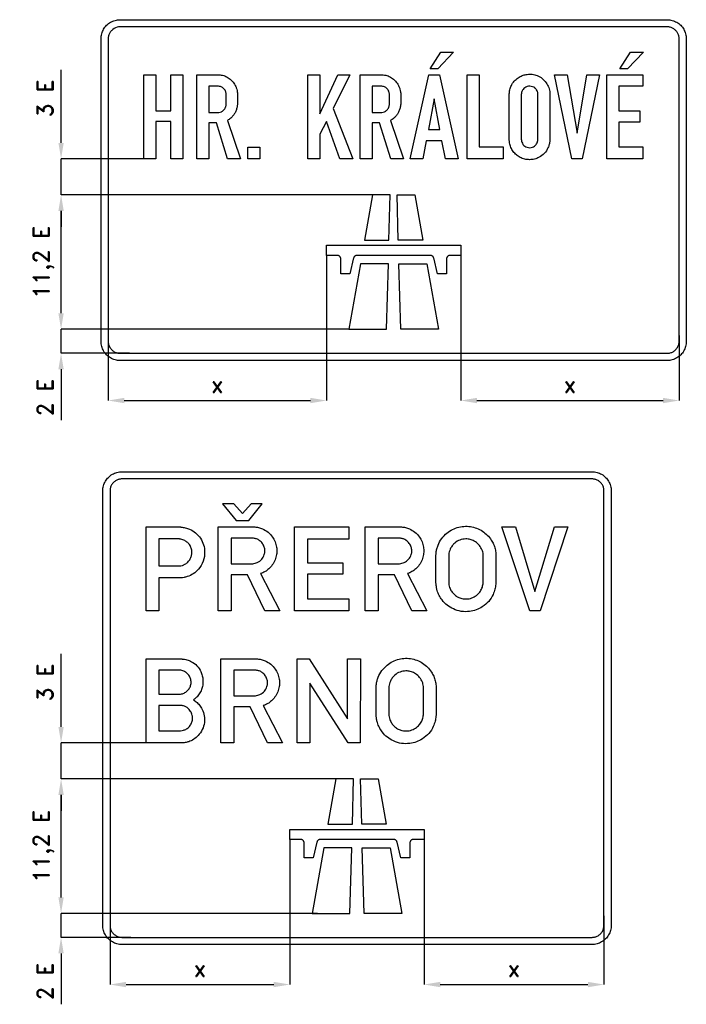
# Model space of a CAD drawing. Header units: millimetres. Extents: x 4784 to 17204, y -492 to 5860.
# Tile 4 of 5: x 9591 to 12091, y 2168 to 5860. Entities that reach past the tile are written whole.
import ezdxf

# ---------------------------------------------------------------- set-up
doc = ezdxf.new("R2010")
doc.units = ezdxf.units.MM
doc.header["$LTSCALE"] = 5
doc.layers.add('Kóty', color=2, linetype='Continuous')
doc.layers.add('Značka', color=7, linetype='Continuous')
doc.styles.get("Standard").update_dxf_attribs({"font": 'romand.shx', "height": 60})
doc.dimstyles.get("Standard").update_dxf_attribs({"dimtxt": 60, "dimasz": 60, "dimexe": 0.18, "dimexo": 0.0625, "dimgap": 30, "dimtad": 1, "dimdec": 0, "dimzin": 0, "dimdsep": 46, "dimtxsty": 'Standard', "dimcen": 0.09, "dimadec": 0, "dimazin": 0, "dimtfac": 1, "dimtdec": 0, "dimtofl": 0, "dimtmove": 0, "dimatfit": 3, "dimfxl": 1, "dimtolj": 1, "dimtzin": 0, "dimarcsym": 0})

# ---------------------------------------------------------------- blocks, each defined once
blk = doc.blocks.new('*D8')
at = {"layer": 'Defpoints', "color": 0, "transparency": 16777216}
for p in [(10741.5, 4976.2), (9923, 4675.8), (10741.5, 4432)]:
    blk.add_point(p, dxfattribs=at)
at = {"layer": 'Kóty', "color": 0, "lineweight": -2, "transparency": 16777216}
for p, q in [((10741.5, 4976.1), (10741.5, 4431.8)), ((9923, 4675.7), (9923, 4431.8)), ((9983, 4432), (10681.5, 4432))]:
    blk.add_line(p, q, dxfattribs=at)
at = {"layer": 'Kóty', "color": 0, "transparency": 16777216}
for points in [[(9983, 4442), (9983, 4422), (9923, 4432)], [(10681.5, 4442), (10681.5, 4422), (10741.5, 4432)]]:
    blk.add_solid(points, dxfattribs=at)
at = {"layer": 'Kóty', "color": 0, "transparency": 16777216, "insert": (10332.2, 4492), "char_height": 60, "attachment_point": 5}
blk.add_mtext('\\A1;x', dxfattribs=at)
blk = doc.blocks.new('*D9')
at = {"layer": 'Defpoints', "color": 0, "transparency": 16777216}
for p in [(11245.5, 4976.2), (12064, 4675.6), (12064, 4432)]:
    blk.add_point(p, dxfattribs=at)
at = {"layer": 'Kóty', "color": 0, "lineweight": -2, "transparency": 16777216}
for p, q in [((11245.5, 4976.1), (11245.5, 4431.8)), ((12064, 4675.5), (12064, 4431.8)), ((11305.5, 4432), (12004, 4432))]:
    blk.add_line(p, q, dxfattribs=at)
at = {"layer": 'Kóty', "color": 0, "transparency": 16777216}
for points in [[(11305.5, 4442), (11305.5, 4422), (11245.5, 4432)], [(12004, 4442), (12004, 4422), (12064, 4432)]]:
    blk.add_solid(points, dxfattribs=at)
at = {"layer": 'Kóty', "color": 0, "transparency": 16777216, "insert": (11654.8, 4492), "char_height": 60, "attachment_point": 5}
blk.add_mtext('\\A1;x', dxfattribs=at)
blk = doc.blocks.new('*D10')
at = {"layer": 'Defpoints', "color": 0, "transparency": 16777216}
for p in [(10604, 2786.2), (9929.8, 2480.2), (10604, 2242)]:
    blk.add_point(p, dxfattribs=at)
at = {"layer": 'Kóty', "color": 0, "lineweight": -2, "transparency": 16777216}
for p, q in [((10604, 2786.1), (10604, 2241.8)), ((9929.8, 2480.1), (9929.8, 2241.8)), ((9989.8, 2242), (10544, 2242))]:
    blk.add_line(p, q, dxfattribs=at)
at = {"layer": 'Kóty', "color": 0, "transparency": 16777216}
for points in [[(9989.8, 2252), (9989.8, 2232), (9929.8, 2242)], [(10544, 2252), (10544, 2232), (10604, 2242)]]:
    blk.add_solid(points, dxfattribs=at)
at = {"layer": 'Kóty', "color": 0, "transparency": 16777216, "insert": (10266.9, 2302), "char_height": 60, "attachment_point": 5}
blk.add_mtext('\\A1;x', dxfattribs=at)
blk = doc.blocks.new('*D11')
at = {"layer": 'Defpoints', "color": 0, "transparency": 16777216}
for p in [(11108, 2786.2), (11782.2, 2499.3), (11782.2, 2242)]:
    blk.add_point(p, dxfattribs=at)
at = {"layer": 'Kóty', "color": 0, "lineweight": -2, "transparency": 16777216}
for p, q in [((11108, 2786.1), (11108, 2241.8)), ((11782.2, 2499.3), (11782.2, 2241.8)), ((11168, 2242), (11722.2, 2242))]:
    blk.add_line(p, q, dxfattribs=at)
at = {"layer": 'Kóty', "color": 0, "transparency": 16777216}
for points in [[(11168, 2252), (11168, 2232), (11108, 2242)], [(11722.2, 2252), (11722.2, 2232), (11782.2, 2242)]]:
    blk.add_solid(points, dxfattribs=at)
at = {"layer": 'Kóty', "color": 0, "transparency": 16777216, "insert": (11445.1, 2302), "char_height": 60, "attachment_point": 5}
blk.add_mtext('\\A1;x', dxfattribs=at)
blk = doc.blocks.new('*D16')
at = {"layer": 'Defpoints', "color": 0, "transparency": 16777216}
for p in [(9746.2, 5338), (10078.3, 5338), (10914.3, 5203)]:
    blk.add_point(p, dxfattribs=at)
at = {"layer": 'Kóty', "color": 0, "lineweight": -2, "transparency": 16777216}
for p, q in [((9746.2, 5398), (9746.2, 5672.3)), ((10078.3, 5338), (9746, 5338)), ((10914.2, 5203), (9746, 5203)), ((9746.2, 5143), (9746.2, 5083))]:
    blk.add_line(p, q, dxfattribs=at)
at = {"layer": 'Kóty', "color": 0, "transparency": 16777216}
for points in [[(9736.2, 5398), (9756.2, 5398), (9746.2, 5338)], [(9736.2, 5143), (9756.2, 5143), (9746.2, 5203)]]:
    blk.add_solid(points, dxfattribs=at)
at = {"layer": 'Kóty', "color": 0, "transparency": 16777216, "insert": (9686.2, 5565.1), "char_height": 60, "attachment_point": 5, "rotation": 90}
blk.add_mtext('\\A1;3 E', dxfattribs=at)
blk = doc.blocks.new('*D17')
at = {"layer": 'Defpoints', "color": 0, "transparency": 16777216}
for p in [(9746.2, 5203), (10914.3, 5203), (10825.5, 4699)]:
    blk.add_point(p, dxfattribs=at)
at = {"layer": 'Kóty', "color": 0, "lineweight": -2, "transparency": 16777216}
for p, q in [((10914.3, 5203), (9746, 5203)), ((9746.2, 4759), (9746.2, 5143)), ((10825.4, 4699), (9746, 4699))]:
    blk.add_line(p, q, dxfattribs=at)
at = {"layer": 'Kóty', "color": 0, "transparency": 16777216}
for points in [[(9736.2, 5143), (9756.2, 5143), (9746.2, 5203)], [(9736.2, 4759), (9756.2, 4759), (9746.2, 4699)]]:
    blk.add_solid(points, dxfattribs=at)
at = {"layer": 'Kóty', "color": 0, "transparency": 16777216, "insert": (9680.5, 4951), "char_height": 60, "attachment_point": 5, "rotation": 90}
blk.add_mtext('\\A1;11,2 E', dxfattribs=at)
blk = doc.blocks.new('*D18')
at = {"layer": 'Defpoints', "color": 0, "transparency": 16777216}
for p in [(9746.2, 3148), (10085.2, 3148), (10797.3, 3013)]:
    blk.add_point(p, dxfattribs=at)
at = {"layer": 'Kóty', "color": 0, "lineweight": -2, "transparency": 16777216}
for p, q in [((9746.2, 3208), (9746.2, 3482.3)), ((10085.1, 3148), (9746, 3148)), ((10797.2, 3013), (9746, 3013)), ((9746.2, 2953), (9746.2, 2893))]:
    blk.add_line(p, q, dxfattribs=at)
at = {"layer": 'Kóty', "color": 0, "transparency": 16777216}
for points in [[(9736.2, 3208), (9756.2, 3208), (9746.2, 3148)], [(9736.2, 2953), (9756.2, 2953), (9746.2, 3013)]]:
    blk.add_solid(points, dxfattribs=at)
at = {"layer": 'Kóty', "color": 0, "transparency": 16777216, "insert": (9686.2, 3375.1), "char_height": 60, "attachment_point": 5, "rotation": 90}
blk.add_mtext('\\A1;3 E', dxfattribs=at)
blk = doc.blocks.new('*D19')
at = {"layer": 'Defpoints', "color": 0, "transparency": 16777216}
for p in [(9746.2, 3013), (10797.3, 3013), (10708.3, 2509)]:
    blk.add_point(p, dxfattribs=at)
at = {"layer": 'Kóty', "color": 0, "lineweight": -2, "transparency": 16777216}
for p, q in [((10797.2, 3013), (9746, 3013)), ((9746.2, 2569), (9746.2, 2953)), ((10708.3, 2509), (9746, 2509))]:
    blk.add_line(p, q, dxfattribs=at)
at = {"layer": 'Kóty', "color": 0, "transparency": 16777216}
for points in [[(9736.2, 2953), (9756.2, 2953), (9746.2, 3013)], [(9736.2, 2569), (9756.2, 2569), (9746.2, 2509)]]:
    blk.add_solid(points, dxfattribs=at)
at = {"layer": 'Kóty', "color": 0, "transparency": 16777216, "insert": (9680.5, 2761), "char_height": 60, "attachment_point": 5, "rotation": 90}
blk.add_mtext('\\A1;11,2 E', dxfattribs=at)

msp = doc.modelspace()

# ---------------------------------------------------------------- linework, layer by layer
at = {"layer": 'Kóty'}
for p, q in [((9746.2, 4759), (9746.2, 4819)), ((10825.4, 4699), (9746, 4699)), ((10002.9, 4609), (9746, 4609)), ((9746.2, 4549), (9746.2, 4357.9)), ((9746.2, 2569), (9746.2, 2629)), ((10708.3, 2509), (9746, 2509)), ((10007.2, 2419), (9746, 2419)), ((9746, 2359), (9746, 2167.9))]:
    msp.add_line(p, q, dxfattribs=at)
for points in [[(9746.2, 5203), (9746.2, 5338)], [(9746, 4609), (9746.2, 4699)], [(9746.2, 3013), (9746.2, 3148)], [(9746.2, 2419), (9746.2, 2509)]]:
    msp.add_lwpolyline(points, dxfattribs=at)
for points in [[(9736.2, 4759), (9756.2, 4759), (9746.2, 4699)], [(9736.2, 4549), (9756.2, 4549), (9746.2, 4609)], [(9736.2, 2569), (9756.2, 2569), (9746.2, 2509)], [(9736.2, 2359), (9756.2, 2359), (9746.2, 2419)]]:
    msp.add_solid(points, dxfattribs=at)
at = {"layer": 'Značka', "color": 3}
for points in [[(9968, 4582), (9967.7, 4582), (9967.4, 4582, -0.032242), (9958.1, 4582.6, -0.035379), (9949, 4584.6, -0.036232), (9940.2, 4587.5, -0.034457), (9931.8, 4591.7, -0.033773), (9924.1, 4596.9, -0.034125), (9917.1, 4603.1, -0.034181), (9910.9, 4610.1, -0.034223), (9905.7, 4617.8, -0.034044), (9901.6, 4626.2, -0.033373), (9898.5, 4635, -0.034142), (9896.6, 4644.1, -0.036732), (9896, 4653.4), (9896, 4653.7), (9896, 4654), (9896, 5788), (9896, 5788.3), (9896, 5788.6, -0.032167), (9896.7, 5797.9, -0.035413), (9898.5, 5807, -0.036257), (9901.5, 5815.8, -0.034434), (9905.7, 5824.2, -0.033752), (9910.9, 5831.9, -0.034082), (9917.1, 5838.9, -0.034253), (9924.1, 5845.1, -0.034216), (9931.8, 5850.3, -0.034103), (9940.2, 5854.4, -0.033398), (9949, 5857.4, -0.034082), (9958.1, 5859.4, -0.036812), (9967.4, 5860), (9967.7, 5860), (9968, 5860), (12019, 5860), (12019.3, 5860), (12019.6, 5860, -0.032245), (12028.9, 5859.4, -0.035362), (12038, 5857.4, -0.036208), (12046.8, 5854.5, -0.034434), (12055.2, 5850.3, -0.033817), (12062.9, 5845.1, -0.034141), (12069.9, 5838.9, -0.034202), (12076.1, 5831.9, -0.034201), (12081.3, 5824.2, -0.034115), (12085.4, 5815.8, -0.033398), (12088.5, 5807, -0.034091), (12090.4, 5797.9, -0.036811), (12091, 5788.6), (12091, 5788.3), (12091, 5788), (12091, 4654), (12091, 4653.7), (12091, 4653.4, -0.032245), (12090.4, 4644.1, -0.035362), (12088.5, 4635, -0.036208), (12085.5, 4626.2, -0.034434), (12081.3, 4617.8, -0.033817), (12076.1, 4610.1, -0.034141), (12069.9, 4603.1, -0.034202), (12062.9, 4596.9, -0.034201), (12055.2, 4591.7, -0.034115), (12046.8, 4587.6, -0.033398), (12038, 4584.6, -0.034091), (12028.9, 4582.6, -0.036811), (12019.6, 4582), (12019.3, 4582), (12019, 4582), (9968, 4582)], [(9968, 4582), (9967.7, 4582), (9967.4, 4582, -0.032242), (9958.1, 4582.6, -0.035379), (9949, 4584.6, -0.036232), (9940.2, 4587.5, -0.034457), (9931.8, 4591.7, -0.033773), (9924.1, 4596.9, -0.034125), (9917.1, 4603.1, -0.034181), (9910.9, 4610.1, -0.034223), (9905.7, 4617.8, -0.034044), (9901.6, 4626.2, -0.033373), (9898.5, 4635, -0.034142), (9896.6, 4644.1, -0.036732), (9896, 4653.4), (9896, 4653.7), (9896, 4654), (9896, 5788), (9896, 5788.3), (9896, 5788.6, -0.032167), (9896.7, 5797.9, -0.035413), (9898.5, 5807, -0.036257), (9901.5, 5815.8, -0.034434), (9905.7, 5824.2, -0.033752), (9910.9, 5831.9, -0.034082), (9917.1, 5838.9, -0.034253), (9924.1, 5845.1, -0.034216), (9931.8, 5850.3, -0.034103), (9940.2, 5854.4, -0.033398), (9949, 5857.4, -0.034082), (9958.1, 5859.4, -0.036812), (9967.4, 5860), (9967.7, 5860), (9968, 5860), (12019, 5860), (12019.3, 5860), (12019.6, 5860, -0.032245), (12028.9, 5859.4, -0.035362), (12038, 5857.4, -0.036208), (12046.8, 5854.5, -0.034434), (12055.2, 5850.3, -0.033817), (12062.9, 5845.1, -0.034141), (12069.9, 5838.9, -0.034202), (12076.1, 5831.9, -0.034201), (12081.3, 5824.2, -0.034115), (12085.4, 5815.8, -0.033398), (12088.5, 5807, -0.034091), (12090.4, 5797.9, -0.036811), (12091, 5788.6), (12091, 5788.3), (12091, 5788), (12091, 4654), (12091, 4653.7), (12091, 4653.4, -0.032245), (12090.4, 4644.1, -0.035362), (12088.5, 4635, -0.036208), (12085.5, 4626.2, -0.034434), (12081.3, 4617.8, -0.033817), (12076.1, 4610.1, -0.034141), (12069.9, 4603.1, -0.034202), (12062.9, 4596.9, -0.034201), (12055.2, 4591.7, -0.034115), (12046.8, 4587.6, -0.033398), (12038, 4584.6, -0.034091), (12028.9, 4582.6, -0.036811), (12019.6, 4582), (12019.3, 4582), (12019, 4582), (9968, 4582)], [(9968, 4609), (12019, 4609), (12019.2, 4609), (12019.4, 4609, 0.032122), (12025.2, 4609.4, 0.035382), (12030.9, 4610.6, 0.036159), (12036.4, 4612.5, 0.034419), (12041.6, 4615.1, 0.033711), (12046.5, 4618.3, 0.034078), (12050.8, 4622.2, 0.034178), (12054.7, 4626.6, 0.034277), (12057.9, 4631.4, 0.034038), (12060.5, 4636.6, 0.033314), (12062.4, 4642.1, 0.034044), (12063.6, 4647.8, 0.036751), (12064, 4653.6), (12064, 4653.8), (12064, 4654), (12064, 5788), (12064, 5788.2), (12064, 5788.4, 0.032122), (12063.6, 5794.2, 0.035382), (12062.4, 5799.9, 0.036159), (12060.5, 5805.4, 0.034419), (12057.9, 5810.6, 0.033711), (12054.7, 5815.4, 0.034078), (12050.8, 5819.8, 0.034178), (12046.5, 5823.7, 0.034277), (12041.6, 5826.9, 0.034038), (12036.4, 5829.5, 0.033314), (12030.9, 5831.4, 0.034044), (12025.2, 5832.6, 0.036751), (12019.4, 5833), (12019.2, 5833), (12019, 5833), (9968, 5833), (9967.8, 5833), (9967.7, 5833), (9961.8, 5832.6), (9956.1, 5831.4), (9950.6, 5829.5), (9945.4, 5826.9), (9940.5, 5823.7), (9936.2, 5819.8, 0.034211), (9932.3, 5815.4, 0.034241), (9929.1, 5810.6, 0.034001), (9926.5, 5805.4, 0.033393), (9924.6, 5799.9, 0.034126), (9923.4, 5794.2, 0.03671), (9923, 5788.4), (9923, 5788.2), (9923, 5788), (9923, 4654), (9923, 4653.8), (9923, 4653.6, 0.032163), (9923.4, 4647.8, 0.035464), (9924.6, 4642.1, 0.036279), (9926.5, 4636.6, 0.034419), (9929.1, 4631.4, 0.033711), (9932.3, 4626.6, 0.034078), (9936.2, 4622.2, 0.034207), (9940.5, 4618.3, 0.034252), (9945.4, 4615.1, 0.034076), (9950.6, 4612.5, 0.033326), (9956.1, 4610.6, 0.034047), (9961.8, 4609.4, 0.036747), (9967.7, 4609), (9967.8, 4609), (9968, 4609)], [(10255.4, 5338), (10255.4, 5653), (10338, 5653), (10340.1, 5653), (10342.3, 5652.9, -0.08377), (10360.4, 5648.9, -0.068633), (10376.7, 5639.6, -0.068521), (10391.2, 5626, -0.072067), (10401.2, 5609.3, -0.037624), (10404.9, 5599.1, -0.03031), (10407.2, 5588.6), (10407.4, 5587.1), (10407.6, 5585.6), (10407.6, 5542.5), (10407.4, 5540.6), (10407.2, 5538.8, -0.034719), (10404.6, 5526, -0.048212), (10399.9, 5513.8, -0.049778), (10393.6, 5503.1, -0.044991), (10385.3, 5493.7, -0.027356), (10379.4, 5488.5, -0.027218), (10373, 5484), (10371.4, 5483), (10369.8, 5482), (10418.8, 5338), (10370.7, 5338), (10328.5, 5472.7), (10300.5, 5472.7), (10300.5, 5338), (10255.4, 5338)], [(10867.5, 5338), (10867.5, 5653), (10950.1, 5653), (10952.3, 5653), (10954.4, 5652.9, -0.083774), (10972.5, 5648.9, -0.068639), (10988.9, 5639.6, -0.068513), (11003.3, 5626, -0.072077), (11013.3, 5609.3, -0.037581), (11017, 5599.1, -0.030332), (11019.3, 5588.6), (11019.5, 5587.1), (11019.8, 5585.6), (11019.8, 5542.5), (11019.5, 5540.6), (11019.3, 5538.8, -0.034701), (11016.7, 5526, -0.048177), (11012, 5513.8, -0.049744), (11005.7, 5503.1, -0.044961), (10997.4, 5493.7, -0.027356), (10991.5, 5488.5, -0.027182), (10985.1, 5484), (10983.5, 5483), (10981.9, 5482), (11030.9, 5338), (10982.9, 5338), (10940.6, 5472.7), (10912.7, 5472.7), (10912.7, 5338), (10867.5, 5338)], [(11427.1, 5582.4), (11427.2, 5583.7), (11427.3, 5585, -0.051756), (11430.4, 5601.6, -0.060108), (11437.2, 5617.2, -0.071651), (11448.9, 5632.9, -0.067952), (11464.4, 5644.9, -0.054455), (11478.6, 5651.6, -0.054183), (11493.9, 5655.1, -0.065518), (11513.2, 5655.2, -0.068225), (11531.7, 5650.2, -0.076806), (11550.5, 5639.4, -0.070488), (11565.4, 5623.4, -0.068143), (11575.3, 5605.7, -0.084724), (11579.4, 5586.2), (11579.5, 5584.9), (11579.5, 5583.5), (11579.5, 5408.6), (11579.4, 5407.2, -0.002367), (11579.3, 5405.8, -0.03775), (11576.9, 5392.4, -0.04658), (11572.3, 5379.5, -0.08655), (11558.6, 5358.9, -0.087924), (11538.8, 5344, -0.067434), (11521.7, 5337.3, -0.062807), (11503.4, 5335.1, -0.062148), (11484.9, 5337.2, -0.066139), (11467.5, 5343.8, -0.060306), (11453.6, 5353.2, -0.055667), (11442.2, 5365.7, -0.060073), (11433, 5381.1, -0.070808), (11428.1, 5398.1, -0.015056), (11427.6, 5402.4, -0.007287), (11427.2, 5406.7), (11427.1, 5407.9), (11427.1, 5409), (11427.1, 5582.4)], [(10300.5, 5610.4), (10300.5, 5512.3), (10334.9, 5512.3), (10336.1, 5512.3), (10337.3, 5512.4, 0.08957), (10347.3, 5515, 0.095737), (10355.8, 5521, 0.060606), (10359.9, 5526, 0.045322), (10363, 5531.8, 0.03138), (10364.5, 5535.9, 0.044397), (10365.3, 5540.2), (10365.4, 5541.3), (10365.5, 5542.4), (10365.5, 5580.1), (10365.4, 5581.1), (10365.3, 5582.1, 0.033237), (10364.4, 5587.4, 0.044562), (10362.7, 5592.4, 0.062895), (10359.3, 5598.4, 0.060979), (10354.5, 5603.4, 0.053269), (10349.5, 5606.8, 0.052891), (10343.9, 5609.1), (10340.3, 5610), (10336.6, 5610.4), (10335.3, 5610.4), (10334, 5610.4), (10300.5, 5610.4)], [(10912.7, 5610.4), (10912.7, 5512.3), (10947, 5512.3), (10948.2, 5512.3), (10949.4, 5512.4, 0.08957), (10959.4, 5515, 0.095748), (10967.9, 5521, 0.060637), (10972, 5526, 0.045288), (10975.1, 5531.8, 0.031434), (10976.6, 5535.9, 0.044452), (10977.4, 5540.2), (10977.5, 5541.3), (10977.6, 5542.4), (10977.6, 5580.1), (10977.5, 5581.1), (10977.4, 5582.1, 0.033282), (10976.5, 5587.4, 0.044519), (10974.8, 5592.4, 0.062834), (10971.4, 5598.4, 0.060929), (10966.6, 5603.4, 0.05329), (10961.6, 5606.8, 0.052878), (10956, 5609.1), (10952.4, 5610), (10948.7, 5610.4), (10947.4, 5610.4), (10946.1, 5610.4), (10912.7, 5610.4)], [(11472.1, 5580), (11472.1, 5411.4), (11472.2, 5410.3), (11472.4, 5409.2, 0.058166), (11474.3, 5400.5, 0.077049), (11478.5, 5392.6, 0.089846), (11485.3, 5385.6, 0.08604), (11494.2, 5381.4, 0.085455), (11503.9, 5380, 0.083483), (11513.6, 5381.9, 0.074165), (11521.4, 5386, 0.07363), (11527.7, 5392.1, 0.055009), (11531.2, 5397.7, 0.052798), (11533.5, 5403.9, 0.024145), (11534.1, 5406.6, 0.028078), (11534.4, 5409.4, 0.008491), (11534.4, 5410.5, 0.002832), (11534.5, 5411.5), (11534.5, 5580.4), (11534.4, 5581.6), (11534.3, 5582.8, 0.056531), (11532.7, 5590, 0.065575), (11529.4, 5596.6, 0.089002), (11522.8, 5603.9, 0.083859), (11514, 5608.6, 0.086323), (11503.9, 5610.6, 0.086441), (11493.7, 5609, 0.077548), (11485.5, 5605.1, 0.081715), (11478.9, 5598.8, 0.055715), (11475.6, 5593.5, 0.047306), (11473.4, 5587.6, 0.022322), (11472.7, 5584.8, 0.025943), (11472.3, 5581.9, 0.007267), (11472.2, 5580.9), (11472.1, 5580)], [(11143.6, 4966.4), (11143.4, 4967), (11143.2, 4967.5, 0.04782), (11142.4, 4969.6, 0.048231), (11141.1, 4971.5, 0.059717), (11139.1, 4973.5, 0.058445), (11136.7, 4975, 0.047987), (11134.6, 4975.8, 0.052309), (11132.4, 4976.1), (11131.8, 4976.2), (11131.3, 4976.2), (10855.7, 4976.2), (10855.2, 4976.2), (10854.6, 4976.1, 0.047694), (10852.4, 4975.8, 0.04803), (10850.3, 4975, 0.059726), (10847.9, 4973.5, 0.058388), (10845.9, 4971.5, 0.048194), (10844.6, 4969.6, 0.052497), (10843.8, 4967.5), (10843.6, 4967), (10843.4, 4966.4), (10829.7, 4906.9), (10795, 4906.9), (10795, 4963.6), (10795, 4964.3), (10795, 4964.9, 0.05554), (10794.5, 4967.5, 0.056174), (10793.4, 4969.9, 0.069732), (10791.4, 4972.5, 0.068421), (10788.8, 4974.5, 0.056547), (10786.3, 4975.6, 0.061087), (10783.8, 4976.1), (10783.1, 4976.2), (10782.5, 4976.2), (10741.5, 4976.2), (10741.5, 5014), (11245.5, 5014), (11245.5, 4976.2), (11204.5, 4976.2), (11203.9, 4976.2), (11203.2, 4976.1, 0.055877), (11200.7, 4975.6, 0.05624), (11198.2, 4974.5, 0.069732), (11195.6, 4972.5, 0.068363), (11193.6, 4969.9, 0.056212), (11192.5, 4967.5, 0.061087), (11192, 4964.9, 0.012612), (11192, 4964.3, 0.004439), (11192, 4963.6), (11192, 4906.9), (11157.3, 4906.9), (11143.6, 4966.4)], [(9974.8, 2392), (9974.5, 2392), (9974.2, 2392, -0.032163), (9964.9, 2392.7, -0.03543), (9955.8, 2394.6, -0.036282), (9946.9, 2397.5, -0.034457), (9938.6, 2401.7, -0.033708), (9930.8, 2406.9, -0.034065), (9923.8, 2413.1, -0.034233), (9917.7, 2420.1, -0.034238), (9912.5, 2427.8, -0.034032), (9908.3, 2436.2, -0.033373), (9905.3, 2445, -0.034133), (9903.4, 2454.1, -0.036733), (9902.8, 2463.4), (9902.8, 2463.7), (9902.8, 2464), (9902.8, 4093), (9902.8, 4093.3), (9902.8, 4093.6, -0.032167), (9903.4, 4102.9, -0.035413), (9905.3, 4112, -0.036257), (9908.3, 4120.8, -0.034434), (9912.5, 4129.2, -0.033752), (9917.7, 4136.9, -0.034082), (9923.8, 4143.9, -0.034253), (9930.8, 4150.1, -0.034216), (9938.6, 4155.3, -0.034103), (9946.9, 4159.4, -0.033398), (9955.8, 4162.4, -0.034082), (9964.9, 4164.4, -0.036812), (9974.2, 4165), (9974.5, 4165), (9974.8, 4165), (11737.2, 4165), (11737.5, 4165), (11737.8, 4165, -0.032245), (11747.1, 4164.4, -0.035362), (11756.2, 4162.4, -0.036208), (11765.1, 4159.5, -0.034434), (11773.4, 4155.3, -0.033817), (11781.2, 4150.1, -0.034141), (11788.2, 4143.9, -0.034202), (11794.3, 4136.9, -0.034201), (11799.5, 4129.2, -0.034115), (11803.7, 4120.8, -0.033398), (11806.7, 4112, -0.034091), (11808.6, 4102.9, -0.036811), (11809.2, 4093.6), (11809.2, 4093.3), (11809.2, 4093), (11809.2, 2464), (11809.2, 2463.7), (11809.2, 2463.4, -0.032242), (11808.6, 2454.1, -0.035379), (11806.7, 2445, -0.036232), (11803.7, 2436.2, -0.034457), (11799.5, 2427.8, -0.033773), (11794.3, 2420.1, -0.034125), (11788.2, 2413.1, -0.034181), (11781.2, 2406.9, -0.034223), (11773.4, 2401.7, -0.034044), (11765.1, 2397.6, -0.033373), (11756.2, 2394.6, -0.034142), (11747.1, 2392.6, -0.036732), (11737.8, 2392), (11737.5, 2392), (11737.2, 2392), (9974.8, 2392)], [(9974.8, 2392), (9974.5, 2392), (9974.2, 2392, -0.032163), (9964.9, 2392.7, -0.03543), (9955.8, 2394.6, -0.036282), (9946.9, 2397.5, -0.034457), (9938.6, 2401.7, -0.033708), (9930.8, 2406.9, -0.034065), (9923.8, 2413.1, -0.034233), (9917.7, 2420.1, -0.034238), (9912.5, 2427.8, -0.034032), (9908.3, 2436.2, -0.033373), (9905.3, 2445, -0.034133), (9903.4, 2454.1, -0.036733), (9902.8, 2463.4), (9902.8, 2463.7), (9902.8, 2464), (9902.8, 4093), (9902.8, 4093.3), (9902.8, 4093.6, -0.032167), (9903.4, 4102.9, -0.035413), (9905.3, 4112, -0.036257), (9908.3, 4120.8, -0.034434), (9912.5, 4129.2, -0.033752), (9917.7, 4136.9, -0.034082), (9923.8, 4143.9, -0.034253), (9930.8, 4150.1, -0.034216), (9938.6, 4155.3, -0.034103), (9946.9, 4159.4, -0.033398), (9955.8, 4162.4, -0.034082), (9964.9, 4164.4, -0.036812), (9974.2, 4165), (9974.5, 4165), (9974.8, 4165), (11737.2, 4165), (11737.5, 4165), (11737.8, 4165, -0.032245), (11747.1, 4164.4, -0.035362), (11756.2, 4162.4, -0.036208), (11765.1, 4159.5, -0.034434), (11773.4, 4155.3, -0.033817), (11781.2, 4150.1, -0.034141), (11788.2, 4143.9, -0.034202), (11794.3, 4136.9, -0.034201), (11799.5, 4129.2, -0.034115), (11803.7, 4120.8, -0.033398), (11806.7, 4112, -0.034091), (11808.6, 4102.9, -0.036811), (11809.2, 4093.6), (11809.2, 4093.3), (11809.2, 4093), (11809.2, 2464), (11809.2, 2463.7), (11809.2, 2463.4, -0.032242), (11808.6, 2454.1, -0.035379), (11806.7, 2445, -0.036232), (11803.7, 2436.2, -0.034457), (11799.5, 2427.8, -0.033773), (11794.3, 2420.1, -0.034125), (11788.2, 2413.1, -0.034181), (11781.2, 2406.9, -0.034223), (11773.4, 2401.7, -0.034044), (11765.1, 2397.6, -0.033373), (11756.2, 2394.6, -0.034142), (11747.1, 2392.6, -0.036732), (11737.8, 2392), (11737.5, 2392), (11737.2, 2392), (9974.8, 2392)], [(9974.8, 2419), (11737.2, 2419), (11737.4, 2419), (11737.6, 2419, 0.032163), (11743.4, 2419.4, 0.035464), (11749.1, 2420.6, 0.036279), (11754.6, 2422.5, 0.034419), (11759.9, 2425.1, 0.033711), (11764.7, 2428.3, 0.034078), (11769.1, 2432.2, 0.034207), (11772.9, 2436.6), (11776.2, 2441.4), (11778.8, 2446.6), (11780.7, 2452.1), (11781.9, 2457.8), (11782.2, 2463.7), (11782.2, 2463.8), (11782.2, 2464), (11782.2, 4093), (11782.2, 4093.2), (11782.2, 4093.3, 0.032122), (11781.8, 4099.2, 0.035382), (11780.7, 4104.9, 0.036159), (11778.8, 4110.4, 0.034419), (11776.2, 4115.6, 0.033711), (11772.9, 4120.4, 0.034078), (11769.1, 4124.8, 0.034178), (11764.7, 4128.7, 0.034277), (11759.9, 4131.9, 0.034038), (11754.6, 4134.5, 0.033314), (11749.1, 4136.4, 0.034044), (11743.4, 4137.6, 0.036751), (11737.6, 4138), (11737.4, 4138), (11737.2, 4138), (9974.8, 4138), (9974.6, 4138), (9974.4, 4138, 0.032128), (9968.6, 4137.6, 0.035392), (9962.9, 4136.4, 0.036171), (9957.3, 4134.5, 0.034419), (9952.2, 4131.9, 0.033687), (9947.3, 4128.7, 0.034052), (9942.9, 4124.8, 0.034211), (9939.1, 4120.4, 0.034241), (9935.8, 4115.6, 0.034001), (9933.2, 4110.4, 0.033393), (9931.3, 4104.9, 0.034126), (9930.1, 4099.2, 0.03671), (9929.8, 4093.3), (9929.8, 4093.2), (9929.8, 4093), (9929.8, 2464), (9929.8, 2463.8), (9929.8, 2463.7, 0.032169), (9930.2, 2457.8, 0.035474), (9931.3, 2452.1, 0.036291), (9933.2, 2446.6, 0.034419), (9935.8, 2441.4, 0.033687), (9939.1, 2436.6, 0.034052), (9942.9, 2432.2, 0.034239), (9947.3, 2428.3, 0.034217), (9952.2, 2425.1, 0.034039), (9957.4, 2422.5, 0.033405), (9962.9, 2420.6, 0.034128), (9968.6, 2419.4, 0.036705), (9974.4, 2419), (9974.6, 2419), (9974.8, 2419)], [(10064.7, 3643), (10064.7, 3958), (10192.1, 3958), (10194, 3957.8), (10195.9, 3957.5, -0.025334), (10212.1, 3954.6, -0.042894), (10227.7, 3949.5, -0.079607), (10250.8, 3935.6, -0.07651), (10268.8, 3915.2, -0.076895), (10280.7, 3890.9, -0.075739), (10284.7, 3864.2, -0.094034), (10279.1, 3829.5, -0.098373), (10261.2, 3799.5, -0.073284), (10242.2, 3782.6, -0.067694), (10219.3, 3771.7, -0.034197), (10207.4, 3768.4, -0.037912), (10195.3, 3766.9), (10193.2, 3766.8), (10191.2, 3766.7), (10113, 3766.7), (10113, 3643), (10064.7, 3643)], [(10335.9, 3643), (10335.9, 3958), (10468.5, 3958), (10470.4, 3958), (10472.3, 3957.9, -0.052839), (10487.1, 3955.8, -0.04525), (10501.4, 3950.7, -0.068743), (10522.4, 3938.1, -0.074098), (10539, 3920.1, -0.062832), (10548.9, 3902.3, -0.059664), (10554.2, 3882.6, -0.055132), (10555.3, 3863.5, -0.055183), (10552.2, 3844.7, -0.062293), (10544.2, 3824.5, -0.063056), (10531.5, 3807, -0.05273), (10518.4, 3795.1, -0.055162), (10503.1, 3786.3, -0.011443), (10498.9, 3784.5, -0.003823), (10494.5, 3782.8), (10566.8, 3643), (10510.2, 3643), (10445.9, 3778), (10383.8, 3778), (10383.8, 3643), (10335.9, 3643)], [(10886.9, 3643), (10886.9, 3958), (11019.5, 3958, -0.001798), (11021.4, 3958, -0.005399), (11023.3, 3957.9, -0.052842), (11038.1, 3955.8, -0.045241), (11052.4, 3950.7, -0.068764), (11073.4, 3938.1, -0.074098), (11090, 3920.1, -0.062832), (11099.9, 3902.3, -0.059664), (11105.2, 3882.6, -0.055132), (11106.3, 3863.5, -0.055158), (11103.2, 3844.7, -0.062272), (11095.2, 3824.5, -0.063056), (11082.5, 3807, -0.05273), (11069.4, 3795.1, -0.05519), (11054.1, 3786.3, -0.011443), (11049.9, 3784.5), (11045.5, 3782.8), (11117.8, 3643), (11061.2, 3643), (10996.9, 3778), (10934.8, 3778), (10934.8, 3643), (10886.9, 3643)], [(11152, 3851), (11152.1, 3853.6), (11152.3, 3856.2, -0.030685), (11154, 3869.3, -0.031034), (11157.4, 3882.2, -0.066288), (11169.5, 3908.2, -0.068465), (11188.1, 3930.2, -0.061857), (11208.6, 3945.5, -0.059941), (11232.1, 3955.4, -0.057368), (11256.4, 3960.1, -0.057564), (11281.1, 3959.1, -0.056903), (11304.7, 3953.1, -0.057521), (11326.4, 3942, -0.055397), (11344.7, 3927.2, -0.053459), (11359.4, 3908.8, -0.043036), (11368.1, 3892.9, -0.048826), (11373.8, 3875.8, -0.02269), (11375.6, 3866.5, -0.012944), (11376.7, 3857), (11376.9, 3855.4), (11377, 3853.9), (11377, 3748.4), (11376.8, 3746), (11376.5, 3743.5, -0.035786), (11373.1, 3724, -0.047855), (11366.5, 3705.2, -0.078805), (11349.8, 3678.9, -0.0731), (11325.8, 3658.6, -0.060116), (11302.9, 3647, -0.059848), (11278, 3641.1, -0.07111), (11247.1, 3641.3, -0.074193), (11217.5, 3650.3, -0.066038), (11194.1, 3664.5, -0.061676), (11175.1, 3684.1, -0.047104), (11164.2, 3700.9, -0.053893), (11156.8, 3719.4, -0.030282), (11154.1, 3731.7, -0.017716), (11152.5, 3744.3), (11152.2, 3747.2), (11152, 3750.1), (11152, 3851)], [(10383.8, 3915.5), (10383.8, 3820), (10461.1, 3820, 0.002041), (10463, 3820.1, 0.005832), (10465, 3820.2, 0.040747), (10473.7, 3821.6, 0.049467), (10482.1, 3824.4, 0.110801), (10498.6, 3836.5, 0.114789), (10508.4, 3854.5, 0.085169), (10510.6, 3868.5, 0.080123), (10508.2, 3882.4, 0.084093), (10501.2, 3896.2, 0.081259), (10490, 3907, 0.06711), (10479.6, 3912.9, 0.082143), (10468.1, 3915.4, 0.008146), (10466.7, 3915.5), (10465.3, 3915.5), (10383.8, 3915.5)], [(10934.8, 3915.5), (10934.8, 3820), (11012.1, 3820, 0.002041), (11014, 3820.1, 0.005832), (11015.9, 3820.2, 0.040747), (11024.7, 3821.6, 0.049467), (11033.1, 3824.4, 0.110801), (11049.6, 3836.5, 0.114789), (11059.4, 3854.5, 0.085169), (11061.6, 3868.5, 0.080123), (11059.2, 3882.4, 0.084093), (11052.2, 3896.2, 0.081259), (11041, 3907, 0.06711), (11030.5, 3912.9, 0.082143), (11019.1, 3915.4, 0.008146), (11017.7, 3915.5), (11016.3, 3915.5), (10934.8, 3915.5)], [(10113, 3912.8), (10113, 3811.5), (10187.6, 3811.5), (10189.1, 3811.5), (10190.5, 3811.5, 0.067128), (10201, 3813.4, 0.057687), (10210.8, 3817.8, 0.071705), (10222.1, 3826.4, 0.074493), (10230.5, 3837.8, 0.068279), (10235.2, 3849.7, 0.065311), (10236.7, 3862.5, 0.077194), (10234.4, 3877.8, 0.083743), (10227.6, 3891.5, 0.073395), (10218.4, 3901.3, 0.066081), (10207, 3908.3, 0.042627), (10199.2, 3911.2, 0.049287), (10191.1, 3912.6), (10189.8, 3912.7), (10188.6, 3912.8), (10113, 3912.8)], [(11200, 3850.8), (11200, 3750), (11200.1, 3748.1), (11200.2, 3746.2, 0.037593), (11202, 3736.3, 0.041689), (11205.2, 3726.7, 0.062858), (11212.6, 3713.7, 0.060165), (11222.9, 3702.8, 0.059385), (11235, 3694.5, 0.064351), (11248.7, 3689.5, 0.050548), (11260, 3687.8, 0.044584), (11271.5, 3688.2, 0.073883), (11290.9, 3693.4, 0.084998), (11307.6, 3704.2, 0.0736), (11318.8, 3717.1, 0.063562), (11326.1, 3732.6, 0.033208), (11328.2, 3740.4, 0.042634), (11329.2, 3748.3), (11329.3, 3749.3), (11329.3, 3750.3), (11329.3, 3850.6), (11329.3, 3852.4), (11329.3, 3854.2, 0.062627), (11327.5, 3865.1, 0.04828), (11323.3, 3875.6, 0.076882), (11311.7, 3892.6, 0.083764), (11295.4, 3904.9, 0.06987), (11280.4, 3911, 0.066668), (11264.1, 3912.8, 0.088504), (11241.7, 3908.9, 0.098119), (11222.4, 3897.3, 0.062855), (11212.8, 3886.9, 0.051448), (11205.7, 3874.5, 0.039543), (11202, 3864.6, 0.050779), (11200.2, 3854.3), (11200.1, 3852.6), (11200, 3850.8)], [(10064.7, 3148), (10064.7, 3463), (10194.2, 3463, -0.002264), (10197.4, 3462.9, -0.007012), (10200.6, 3462.7, -0.05351), (10218.4, 3459.7, -0.058876), (10235.2, 3452.7, -0.084093), (10255.9, 3436.9, -0.083998), (10270.2, 3415.4, -0.052904), (10275.8, 3400.2, -0.048088), (10278.2, 3384.2, -0.047691), (10277.9, 3368, -0.05167), (10274.3, 3352.2, -0.0578), (10266.9, 3335.7, -0.056931), (10256.1, 3321.4, -0.018978), (10252, 3317.3, -0.019156), (10247.6, 3313.5, -0.007478), (10245.2, 3311.6), (10242.8, 3309.8), (10246, 3307.5, -0.007113), (10249.2, 3305.1, -0.045519), (10262.3, 3293.1, -0.053983), (10272.7, 3278.7, -0.077419), (10282, 3256.1, -0.076313), (10284.2, 3231.6, -0.08491), (10278.6, 3204.3, -0.082716), (10264.4, 3180.3, -0.067273), (10248.4, 3164.7, -0.067556), (10228.8, 3154, -0.045456), (10215, 3149.7, -0.048751), (10200.8, 3148, -0.006978), (10198.1, 3148, -0.002388), (10195.5, 3148), (10064.7, 3148)], [(10345.9, 3148), (10345.9, 3463), (10478.5, 3463, -0.001798), (10480.4, 3463, -0.005259), (10482.3, 3462.9, -0.052888), (10497.1, 3460.8, -0.045277), (10511.4, 3455.7, -0.068752), (10532.4, 3443.1, -0.074105), (10549, 3425.1, -0.062839), (10558.9, 3407.3, -0.059651), (10564.2, 3387.6, -0.055129), (10565.3, 3368.5, -0.055177), (10562.2, 3349.7, -0.062317), (10554.2, 3329.5, -0.063069), (10541.4, 3312, -0.05272), (10528.4, 3300.1, -0.055198), (10513.1, 3291.3, -0.011491), (10508.9, 3289.4), (10504.5, 3287.8), (10576.8, 3148), (10520.2, 3148), (10455.8, 3283), (10393.8, 3283), (10393.8, 3148), (10345.9, 3148)], [(10927.6, 3356), (10927.8, 3358.6), (10927.9, 3361.2, -0.030686), (10929.7, 3374.3, -0.031048), (10933.1, 3387.2, -0.066281), (10945.2, 3413.2, -0.068483), (10963.8, 3435.2, -0.061854), (10984.2, 3450.5, -0.059938), (11007.7, 3460.4, -0.057334), (11032, 3465.1, -0.057584), (11056.7, 3464.1, -0.056913), (11080.4, 3458.1, -0.057494), (11102, 3447, -0.055381), (11120.3, 3432.2, -0.053455), (11135, 3413.8, -0.04302), (11143.8, 3397.9, -0.048878), (11149.4, 3380.8, -0.022791), (11151.2, 3371.5, -0.012938), (11152.4, 3362), (11152.5, 3360.4), (11152.6, 3358.9), (11152.6, 3253.4), (11152.4, 3251), (11152.2, 3248.5, -0.035787), (11148.8, 3229, -0.047851), (11142.2, 3210.2, -0.078805), (11125.4, 3183.9, -0.073102), (11101.4, 3163.6, -0.060108), (11078.6, 3152, -0.059839), (11053.7, 3146.1, -0.071102), (11022.7, 3146.3, -0.074193), (10993.1, 3155.3, -0.066038), (10969.8, 3169.5, -0.061689), (10950.8, 3189.1, -0.04707), (10939.8, 3205.9, -0.053895), (10932.5, 3224.4, -0.030207), (10929.7, 3236.7, -0.017637), (10928.1, 3249.3), (10927.9, 3252.2), (10927.6, 3255.1), (10927.6, 3356)], [(10112.7, 3420.7), (10112.7, 3330.8), (10188.2, 3330.8, 0.005399), (10191.2, 3330.8, 0.016075), (10194.1, 3331, 0.091646), (10207.5, 3334.8, 0.080767), (10219.2, 3343, 0.081311), (10228.1, 3354.1, 0.086088), (10232.9, 3367.4, 0.087475), (10233.4, 3381.9, 0.085835), (10228.9, 3395.8, 0.081937), (10220.9, 3407.2, 0.078649), (10209.6, 3415.6, 0.04669), (10202.6, 3418.7, 0.05401), (10195.1, 3420.4, 0.009229), (10193.5, 3420.5, 0.003068), (10192, 3420.7), (10112.7, 3420.7)], [(10393.8, 3420.5), (10393.8, 3325), (10471.1, 3325, 0.001904), (10473, 3325.1, 0.006116), (10474.9, 3325.2, 0.04078), (10483.7, 3326.6, 0.049363), (10492.1, 3329.4, 0.110771), (10508.5, 3341.5, 0.114778), (10518.4, 3359.5, 0.085164), (10520.6, 3373.5, 0.080123), (10518.2, 3387.4, 0.084084), (10511.2, 3401.2, 0.081226), (10500, 3412, 0.06711), (10489.5, 3417.9, 0.082149), (10478, 3420.4, 0.008146), (10476.7, 3420.5), (10475.3, 3420.5), (10393.8, 3420.5)], [(10975.6, 3355.8), (10975.6, 3255), (10975.7, 3253.1), (10975.9, 3251.2, 0.037606), (10977.6, 3241.3, 0.041665), (10980.8, 3231.7, 0.062895), (10988.2, 3218.7, 0.060166), (10998.5, 3207.8, 0.059432), (11010.7, 3199.5, 0.064312), (11024.3, 3194.5, 0.050526), (11035.6, 3192.8, 0.044584), (11047.1, 3193.2, 0.073919), (11066.5, 3198.4, 0.084998), (11083.2, 3209.2, 0.073651), (11094.4, 3222.1, 0.06362), (11101.7, 3237.6, 0.033208), (11103.9, 3245.4, 0.042631), (11104.9, 3253.3), (11104.9, 3254.3), (11104.9, 3255.3), (11104.9, 3355.6), (11105, 3357.4), (11104.9, 3359.2, 0.062632), (11103.2, 3370.1, 0.04828), (11099, 3380.6, 0.076896), (11087.3, 3397.6, 0.083773), (11071.1, 3409.9, 0.069885), (11056, 3416, 0.066668), (11039.7, 3417.8, 0.088515), (11017.3, 3413.9, 0.098119), (10998, 3402.3, 0.062804), (10988.4, 3391.9, 0.051372), (10981.4, 3379.5, 0.039534), (10977.7, 3369.6, 0.050784), (10975.8, 3359.3), (10975.7, 3357.6), (10975.6, 3355.8)], [(10112.8, 3288.7), (10112.8, 3193.4), (10188.5, 3193.4, 0.003677), (10191.4, 3193.4, 0.010847), (10194.2, 3193.5, 0.0587), (10205.5, 3195.7, 0.063116), (10216, 3200.4, 0.084072), (10227.7, 3210.1, 0.085726), (10235.6, 3223, 0.082258), (10239.1, 3237, 0.080979), (10238, 3251.3, 0.088849), (10231.9, 3266.3, 0.084236), (10221.1, 3278.4, 0.065612), (10211.2, 3284.9, 0.080422), (10200.2, 3288.2, 0.01831), (10197, 3288.5, 0.006046), (10193.9, 3288.7), (10112.8, 3288.7)], [(11006.1, 2776.4), (11005.9, 2777), (11005.8, 2777.5), (11004.9, 2779.6), (11003.6, 2781.5, 0.05966), (11001.6, 2783.5, 0.058369), (10999.2, 2785, 0.048089), (10997.1, 2785.8, 0.052309), (10994.9, 2786.2), (10994.3, 2786.2), (10993.8, 2786.2), (10718.2, 2786.2, 0.003055), (10717.7, 2786.2, 0.009501), (10717.1, 2786.2, 0.0478), (10714.9, 2785.8, 0.048034), (10712.8, 2785, 0.059502), (10710.4, 2783.5, 0.058331), (10708.4, 2781.5, 0.048186), (10707.1, 2779.6), (10706.2, 2777.5), (10706.1, 2777), (10705.9, 2776.4), (10692.2, 2716.9), (10657.5, 2716.9), (10657.5, 2773.6), (10657.5, 2774.3), (10657.5, 2774.9, 0.055526), (10657, 2777.5, 0.056207), (10655.9, 2779.9, 0.069732), (10653.9, 2782.5, 0.06824), (10651.2, 2784.5, 0.056298), (10648.8, 2785.6, 0.061087), (10646.3, 2786.1), (10645.6, 2786.2), (10645, 2786.2), (10604, 2786.2), (10604, 2824), (11108, 2824), (11108, 2786.2), (11067, 2786.2), (11066.4, 2786.2, 0.011078), (11065.7, 2786.1, 0.055695), (11063.2, 2785.6, 0.056158), (11060.8, 2784.5, 0.06967), (11058.1, 2782.5, 0.068274), (11056.1, 2779.9, 0.056322), (11055, 2777.5), (11054.5, 2774.9), (11054.5, 2774.3), (11054.5, 2773.6), (11054.5, 2716.9), (11019.8, 2716.9), (11006.1, 2776.4)]]:
    msp.add_lwpolyline(points, format="xyb", dxfattribs=at)
for points in [[(11170.7, 5737.9), (11218.5, 5737.9), (11158.6, 5676), (11130.5, 5676), (11170.7, 5737.9)], [(11882.3, 5737.9), (11930.1, 5737.9), (11870.1, 5676), (11842, 5676), (11882.3, 5737.9)], [(10056.9, 5338), (10056.9, 5653), (10101.8, 5653), (10101.8, 5517.9), (10158.2, 5517.9), (10158.2, 5653), (10202.9, 5653), (10202.9, 5338), (10158.2, 5338), (10158.2, 5478.4), (10101.8, 5478.4), (10101.8, 5338), (10056.9, 5338)], [(10671.1, 5338), (10671.1, 5653), (10716.1, 5653), (10716.1, 5507), (10783.9, 5653), (10829.2, 5653), (10766.8, 5526.5), (10840, 5338), (10792, 5338), (10741.4, 5478.4), (10716.1, 5431.1), (10716.1, 5338), (10671.1, 5338)], [(11055.8, 5338), (11125.7, 5653), (11165.1, 5653), (11235.6, 5338), (11187.7, 5338), (11174.6, 5405.4), (11116, 5405.4), (11103.3, 5338), (11055.8, 5338)], [(11269.7, 5338), (11269.7, 5653), (11314.7, 5653), (11314.7, 5382.7), (11404.7, 5382.7), (11404.7, 5338), (11269.7, 5338)], [(11661.5, 5338), (11596.6, 5653), (11644.4, 5653), (11681.1, 5434.1), (11717.9, 5653), (11765.7, 5653), (11700.8, 5338), (11661.5, 5338)], [(11793.3, 5338), (11793.3, 5653), (11928.1, 5653), (11928.1, 5611.3), (11838, 5611.3), (11838, 5518.2), (11916.9, 5518.2), (11916.9, 5476), (11838, 5476), (11838, 5382.9), (11928.1, 5382.9), (11928.1, 5338), (11793.3, 5338)], [(11124, 5447.7), (11167, 5447.7), (11145.4, 5562.8), (11124, 5447.7)], [(10446.3, 5338), (10446.3, 5382.6), (10491.1, 5382.6), (10491.1, 5338), (10446.3, 5338)], [(10884.4, 5032.9), (10976, 5032.9), (10980.4, 5203), (10914.3, 5203), (10884.4, 5032.9)], [(11102.6, 5032.9), (11011, 5032.9), (11006.6, 5203), (11072.7, 5203), (11102.6, 5032.9)], [(10825.5, 4699), (10967.2, 4699), (10973.7, 4944.7), (10868.8, 4944.7), (10825.5, 4699)], [(11161.5, 4699), (11019.8, 4699), (11013.3, 4944.7), (11118.2, 4944.7), (11161.5, 4699)], [(10402.4, 3982.4), (10450.1, 3982.4), (10500.8, 4044.3), (10458.6, 4044.3), (10426.2, 4007.8), (10393.9, 4044.3), (10351.7, 4044.3), (10402.4, 3982.4)], [(10622, 3643), (10622, 3958), (10825.2, 3958), (10825.2, 3912.6), (10669.8, 3912.6), (10669.8, 3822.8), (10802.3, 3822.8), (10802.3, 3780.6), (10669.8, 3780.6), (10669.8, 3687.8), (10824.8, 3687.8), (10824.8, 3643), (10622, 3643)], [(11503.6, 3643), (11399.3, 3958), (11450.5, 3958), (11523.4, 3716), (11596.6, 3958), (11647.3, 3958), (11543.2, 3643), (11503.6, 3643)], [(10632, 3148), (10632, 3463), (10677.2, 3463), (10820.3, 3238.2), (10820.3, 3463), (10868.5, 3463), (10868.2, 3148), (10823, 3148), (10679.6, 3372.5), (10679.6, 3148), (10632, 3148)], [(10746.9, 2842.9), (10838.5, 2842.9), (10842.9, 3013), (10776.8, 3013), (10746.9, 2842.9)], [(10965.1, 2842.9), (10873.5, 2842.9), (10869.1, 3013), (10935.2, 3013), (10965.1, 2842.9)], [(10688, 2509), (10829.7, 2509), (10836.2, 2754.7), (10731.3, 2754.7), (10688, 2509)], [(11024, 2509), (10882.3, 2509), (10875.8, 2754.7), (10980.7, 2754.7), (11024, 2509)]]:
    msp.add_lwpolyline(points, dxfattribs=at)

# ---------------------------------------------------------------- texts
at = {"layer": 'Kóty', "char_height": 60, "attachment_point": 5, "rotation": 90}
for insert in [(9686.2, 4443.3), (9686, 2253.3)]:
    msp.add_mtext('\\A1;2 E', dxfattribs=dict(at, insert=insert))

# ---------------------------------------------------------------- dimensions: what is measured, and where the dimension line sits
at = {"layer": 'Kóty'}
for base, p1, p2, text, picture, middle in [((9746.2, 5338), (10914.3, 5203), (10078.3, 5338), '3 E', '*D16', (9686.2, 5565.1)), ((9746.2, 5203), (10825.5, 4699), (10914.3, 5203), '11,2 E', '*D17', (9680.5, 4951)), ((9746.2, 3148), (10797.3, 3013), (10085.2, 3148), '3 E', '*D18', (9686.2, 3375.1)), ((9746.2, 3013), (10708.3, 2509), (10797.3, 3013), '11,2 E', '*D19', (9680.5, 2761))]:
    dim = msp.add_linear_dim(base=base, p1=p1, p2=p2, angle=90, text=text, dimstyle='Standard', dxfattribs=at)
    dim.commit()
    dim.dimension.update_dxf_attribs({"geometry": picture, "text_midpoint": middle})
for base, p1, p2, picture, middle in [((10741.5, 4432), (9923, 4675.8), (10741.5, 4976.2), '*D8', (10332.2, 4492)), ((12064, 4432), (11245.5, 4976.2), (12064, 4675.6), '*D9', (11654.8, 4492)), ((10604, 2242), (9929.8, 2480.2), (10604, 2786.2), '*D10', (10266.9, 2302)), ((11782.2, 2242), (11108, 2786.2), (11782.2, 2499.3), '*D11', (11445.1, 2302))]:
    dim = msp.add_linear_dim(base=base, p1=p1, p2=p2, text='x', dimstyle='Standard', dxfattribs=at)
    dim.commit()
    dim.dimension.update_dxf_attribs({"geometry": picture, "text_midpoint": middle})

doc.saveas('drawing.dxf')
